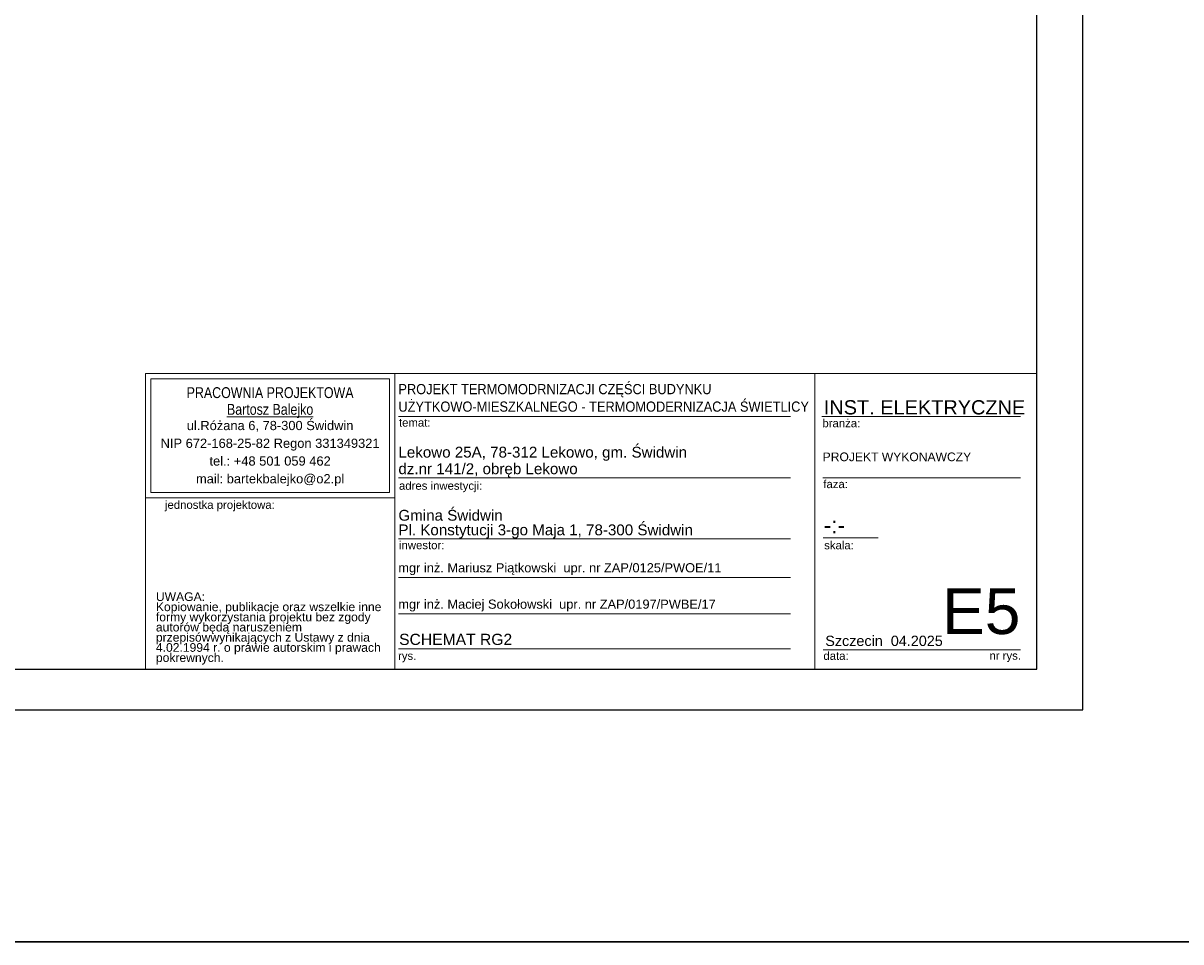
# Model space of a CAD drawing. Extents: x -635870 to -372006, y -44437 to 104716.
# Tile 150 of 221: x -518568 to -495840, y -44437 to -26387. Entities that reach past the tile are written whole.
import ezdxf

# ---------------------------------------------------------------- set-up
doc = ezdxf.new("R2010")
doc.units = 0
doc.header["$MEASUREMENT"] = 0
doc.layers.add('$ IE Tabela', color=7, linetype='Continuous')
for name, color, linetype, lineweight in [('$ IE_SCHEMAT', 7, 'Continuous', 0), ('ARCH TABELA_Nr_Pióra__1', 252, 'Continuous', 25), ('ARCH TABELA_Nr_Pióra__21', 252, 'Continuous', 9), ('ARCH TABELA_Nr_Pióra__7', 252, 'Continuous', 13)]:
    doc.layers.add(name, color=color, linetype=linetype, lineweight=lineweight)
doc.styles.add('GENERATED_STYLE_2', font='ARIALN.TTF')
doc.styles.add('GENERATED_STYLE_7', font='arial.ttf')
doc.styles.add('GENERATED_STYLE_8', font='arial.ttf')
doc.styles.add('GENERATED_STYLE_9', font='arial.ttf')

# ---------------------------------------------------------------- blocks, each defined once
blk = doc.blocks.new('a3eee')
at = {"layer": '$ IE Tabela'}
for p, q in [((23930.8, 1206.8), (23930.8, 4176.8)), ((23840.8, 1286.8), (23840.8, 4096.8)), ((19890.8, 1286.8), (23840.8, 1286.8)), ((19730.8, 1206.8), (23930.8, 1206.8))]:
    blk.add_line(p, q, dxfattribs=at)

msp = doc.modelspace()

# ---------------------------------------------------------------- linework, layer by layer
at = {"layer": '$ IE_SCHEMAT', "color": 3, "lineweight": 30, "ltscale": 2}
msp.add_lwpolyline([(-635870, 89477), (-372006, 89477), (-372006, -44437), (-635870, -44437)], close=True, dxfattribs=at)
at = {"layer": 'ARCH TABELA_Nr_Pióra__21', "color": 0, "linetype": 'Continuous'}
for p, q in [((-516167, -39080), (-516167, -33268)), ((-516167, -33268), (-511273, -33268)), ((-516167, -35715), (-516167, -33268)), ((-516167, -33268), (-498667, -33268)), ((-516167, -33268), (-511273, -33268)), ((-516060, -35609), (-516060, -33375)), ((-516060, -33375), (-511379, -33375)), ((-511379, -35609), (-511379, -33375)), ((-511273, -33268), (-511273, -39080)), ((-511273, -35715), (-511273, -33268)), ((-503028, -33268), (-503028, -39080)), ((-498667, -33268), (-498667, -39080)), ((-511273, -39080), (-511273, -33668)), ((-511201, -34118), (-503501, -34118)), ((-502889, -34118), (-498990, -34118)), ((-511201, -35318), (-503501, -35318)), ((-502872, -35318), (-498990, -35318)), ((-516060, -35609), (-511379, -35609)), ((-516167, -35715), (-511273, -35715)), ((-511201, -36518), (-503501, -36518)), ((-502860, -36501), (-501780, -36501)), ((-511201, -37278), (-503501, -37278)), ((-511201, -37993), (-503501, -37993)), ((-511201, -38680), (-503501, -38680)), ((-502860, -38697), (-500578, -38697)), ((-500578, -38697), (-498990, -38697)), ((-516167, -39080), (-511273, -39080)), ((-498667, -39080), (-511273, -39080))]:
    msp.add_line(p, q, dxfattribs=at)

# ---------------------------------------------------------------- block references
at = {"layer": '$ IE Tabela', "transparency": 33554687, "xscale": 10, "yscale": 10, "zscale": 10}
msp.add_blockref('a3eee', (-737074, -51948), dxfattribs=at)

# ---------------------------------------------------------------- texts
at = {"layer": 'ARCH TABELA_Nr_Pióra__1', "color": 0, "linetype": 'Continuous', "insert": (-511201, -34024), "char_height": 200, "attachment_point": 7, "line_spacing_factor": 1.031617, "style": 'GENERATED_STYLE_7'}
msp.add_mtext('\\pxt112.717;{\\W0.9;PROJEKT TERMOMODRNIZACJI CZĘŚCI BUDYNKU\\PUŻYTKOWO-MIESZKALNEGO - TERMOMODERNIZACJA ŚWIETLICY}', dxfattribs=at)
at = {"layer": 'ARCH TABELA_Nr_Pióra__1', "color": 0, "linetype": 'Continuous', "insert": (-511187, -38384), "char_height": 220, "attachment_point": 1, "style": 'GENERATED_STYLE_9'}
msp.add_mtext('SCHEMAT RG2', dxfattribs=at)
at = {"layer": 'ARCH TABELA_Nr_Pióra__21', "color": 0, "linetype": 'Continuous', "insert": (-511201, -36513), "char_height": 212.77, "attachment_point": 7, "line_spacing_factor": 0.807442, "style": 'GENERATED_STYLE_8'}
msp.add_mtext('{Gmina Świdwin\\PPl. Konstytucji 3-go Maja 1, 78-300 Świdwin}', dxfattribs=at)
at = {"layer": 'ARCH TABELA_Nr_Pióra__7', "color": 0, "linetype": 'Continuous'}
for s, insert, char_height, attachment_point, line_spacing_factor, style in [('{PRACOWNIA PROJEKTOWA\\P\\LBartosz Balejko}', (-513720, -33540), 212.77, 2, 0.926719, 'GENERATED_STYLE_2'), ('{Lekowo 25A, 78-312 Lekowo, gm. Świdwin\\Pdz.nr 141/2, obręb Lekowo}', (-511201, -35313), 212.77, 7, 0.918867, 'GENERATED_STYLE_8'), ('PROJEKT WYKONAWCZY', (-502872, -34823), 170, 1, 0.923713, 'GENERATED_STYLE_7')]:
    msp.add_mtext(s, dxfattribs=dict(at, insert=insert, char_height=char_height, attachment_point=attachment_point, line_spacing_factor=line_spacing_factor, style=style))
for s, insert, char_height, attachment_point, style in [('INST. ELEKTRYCZNE', (-502850, -33795), 280, 1, 'GENERATED_STYLE_7'), ('{temat:}', (-511190, -34155), 159.6, 1, 'GENERATED_STYLE_8'), ('{branża:}', (-502877, -34167), 159.6, 1, 'GENERATED_STYLE_8'), ('{adres inwestycji:}', (-511190, -35395), 159.58, 1, 'GENERATED_STYLE_8'), ('{faza:}', (-502860, -35363), 159.6, 1, 'GENERATED_STYLE_8'), ('{jednostka projektowa:}', (-515784, -35770), 159.58, 1, 'GENERATED_STYLE_8'), ('-:-', (-502852, -36090), 319.2, 1, 'GENERATED_STYLE_8'), ('{inwestor:}', (-511190, -36563), 159.58, 1, 'GENERATED_STYLE_8'), ('{skala:}', (-502842, -36565), 159.6, 1, 'GENERATED_STYLE_8'), ('mgr inż. Mariusz Piątkowski  upr. nr ZAP/0125/PWOE/11', (-511203, -36997), 180, 1, 'GENERATED_STYLE_7'), ('E5', (-498990, -37489), 900, 3, 'GENERATED_STYLE_7'), ('mgr inż. Maciej Sokołowski  upr. nr ZAP/0197/PWBE/17', (-511203, -37712), 180, 1, 'GENERATED_STYLE_7'), ('Szczecin  04.2025', (-502821, -38422), 202.13, 1, 'GENERATED_STYLE_8'), ('{rys.}', (-511208, -38737), 159.6, 1, 'GENERATED_STYLE_8'), ('{data:}', (-502858, -38737), 159.6, 1, 'GENERATED_STYLE_8'), ('{nr rys.}', (-499598, -38734), 159.6, 1, 'GENERATED_STYLE_8')]:
    msp.add_mtext(s, dxfattribs=dict(at, insert=insert, char_height=char_height, attachment_point=attachment_point, style=style))
at = {"layer": 'ARCH TABELA_Nr_Pióra__7', "color": 0, "linetype": 'Continuous', "style": 'GENERATED_STYLE_8'}
for s, insert, char_height, width, attachment_point, line_spacing_factor in [('{ul.Różana 6, 78-300 Świdwin\\PNIP 672-168-25-82 Regon 331349321\\Ptel.: +48 501 059 462\\Pmail: bartekbalejko@o2.pl}', (-513720, -34202), 180.85, 4680.85, 2, 1.156383), ('{UWAGA:\\PKopiowanie, publikacje oraz wszelkie inne formy wykorzystania projektu bez zgody autorów będą naruszeniem przepisówwynikających z Ustawy z dnia 4.02.1994 r. o prawie autorskim i prawach pokrewnych.}', (-515962, -37570), 170.213, 4483.41, 1, 0.703415)]:
    msp.add_mtext(s, dxfattribs=dict(at, insert=insert, char_height=char_height, width=width, attachment_point=attachment_point, line_spacing_factor=line_spacing_factor))

doc.saveas('drawing.dxf')
